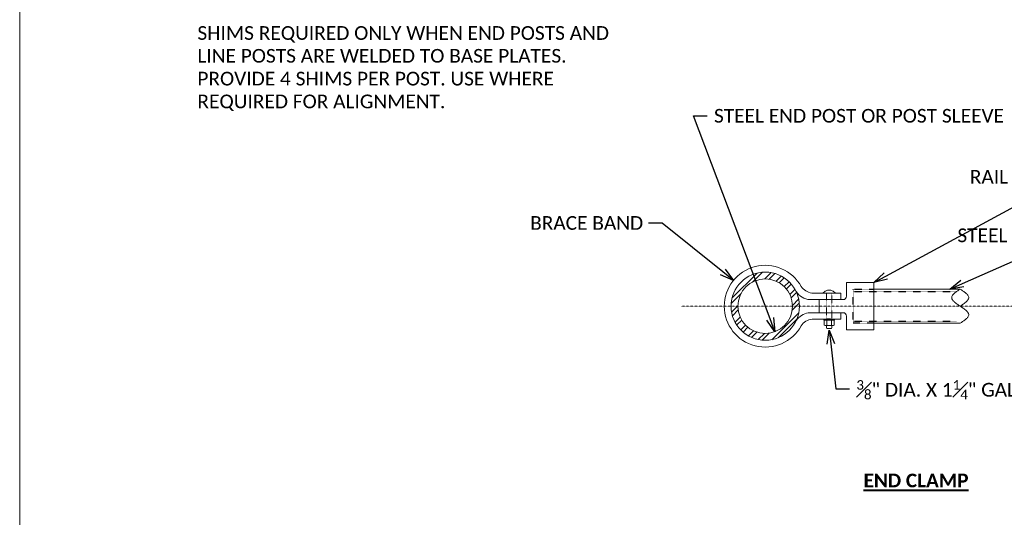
# Model space of a CAD drawing. Extents: x 19125 to 51786, y 27851 to 29201.
# Tile 2 of 13: x 19125 to 19703, y 28349 to 28641. Entities that reach past the tile are written whole.
import ezdxf
from ezdxf import colors
from ezdxf.entities.mleader import LeaderData, LeaderLine
from ezdxf.math import Vec2, Vec3

# ---------------------------------------------------------------- set-up
doc = ezdxf.new("R2010")
doc.units = 0
doc.header["$MEASUREMENT"] = 0
doc.linetypes.add('Wisdot2', pattern=[0.125, 0.0625, -0.0625])
doc.linetypes.add('Wisdot4', pattern=[0.28125, 0.125, -0.0625, 0.03125, -0.0625])
for name, color, linetype, lineweight in [('B_ANNO_DIM', 7, 'Continuous', 18), ('B_ANNO_TEXT', 7, 'Continuous', 18), ('B_ANNO_TEXT_TITLE', 7, 'Continuous', 40), ('B_CNTR', 1, 'Wisdot4', 18), ('B_DETAIL_HIDDEN', 7, 'Wisdot2', 25), ('B_STEEL', 92, 'Continuous', 18), ('B_STEEL_BOLT', 3, 'Continuous', 18), ('B_STEEL_RAIL', 92, 'Continuous', 18)]:
    doc.layers.add(name, color=color, linetype=linetype, lineweight=lineweight)
doc.layers.add('B_ANNO_NOPLOT', color=47, linetype='Continuous', lineweight=18, plot=False)
doc.styles.add('Annotative', font='calibri.ttf', dxfattribs={"height": 0.0625})
doc.styles.get("Standard").update_dxf_attribs({"font": 'calibri.ttf'})
doc.styles.add('Subtitle', font='calibrib.ttf', dxfattribs={"height": 0.0625})

# ---------------------------------------------------------------- blocks, each defined once
blk = doc.blocks.new('_Open30')
at = {"color": 0, "linetype": 'ByBlock', "lineweight": -2}
for p, q in [((-1, 0.268), (0, 0)), ((0, 0), (-1, -0.268)), ((0, 0), (-1, 0))]:
    blk.add_line(p, q, dxfattribs=at)
blk = doc.blocks.new('CARRIAGEBOLT2')
at = {"layer": 'B_STEEL_BOLT'}
for p, q in [((-1.44, -18.84), (-1.44, -16.04)), ((1.44, -18.84), (1.44, -16.04))]:
    blk.add_line(p, q, dxfattribs=at)
blk.add_lwpolyline([(1.53, 0), (3.67, 0, 0.036963), (2.81, 0.73, 0.049873), (1.8, 1.33, 0.103528), (0, 1.76, 0.103528), (-1.8, 1.33, 0.049873), (-2.81, 0.73, 0.036963), (-3.67, 0), (-1.53, 0)], format="xyb", dxfattribs=at)
at = {"layer": 'B_STEEL_BOLT', "linetype": 'Wisdot2'}
blk.add_lwpolyline([(1.53, 0), (1.53, -15.34), (-1.53, -15.34), (-1.53, 0)], close=True, dxfattribs=at)
at = {"layer": 'B_STEEL_BOLT'}
for points in [[(3.16, -15.34), (3.16, -15.89), (-3.16, -15.89), (-3.16, -15.34)], [(2.88, -16.11), (2.88, -18.77), (2.44, -18.99), (-2.44, -18.99), (-2.88, -18.77), (-2.88, -16.11), (-2.44, -15.89), (2.44, -15.89)], [(1.53, -18.99), (1.53, -20.27), (1.31, -20.71), (-1.31, -20.71), (-1.53, -20.27), (-1.53, -18.99)]]:
    blk.add_lwpolyline(points, close=True, dxfattribs=at)
at = {"layer": 'B_STEEL_BOLT', "linetype": 'Wisdot2'}
blk.add_lwpolyline([(-1.53, -15.13), (1.53, -15.13)], dxfattribs=at)
at = {"layer": 'B_STEEL_BOLT'}
for centre, radius, start, end in [((-4.8, -35.12), 19.38, 79.99858, 82.98783), ((0, -22.87), 6.99, 78.12446, 101.87554), ((4.69, -34.35), 18.6, 96.94961, 100.06321), ((-4.8, 0.24), 19.38, 277.01217, 280.00142), ((0, -12), 6.99, 258.12446, 281.87554), ((4.69, -0.52), 18.6, 259.93679, 263.05039)]:
    blk.add_arc(centre, radius, start, end, dxfattribs=at)
blk = doc.blocks.new('*U127')
at = {"layer": 'B_ANNO_NOPLOT', "flags": 128}
blk.add_lwpolyline([(0, 0), (0, 1349.01), (1734.06, 1349.01), (1734.06, 1278.64), (2023.52, 1278.64), (2023.52, 216.8), (1694.67, 216.8), (1694.67, 0)], close=True, dxfattribs=at)
blk = doc.blocks.new('INS_RAILCHAN_BASE')
at = {"layer": 'B_STEEL_RAIL'}
h = blk.add_hatch(dxfattribs=at)
h.set_pattern_fill('ANSI32', color=256, scale=15)
h.set_pattern_definition([(45, (437.191, 621.826), (-3.9775, 3.9775), []), (45, (439.8424, 621.826), (-3.9775, 3.9775), [])])
h.paths.add_polyline_path([(417.1844, 621.8259, 1), (457.1972, 621.8259, 1)])
h.paths.add_polyline_path([(453.1901, 621.8259, -1), (421.1914, 621.8259, -1)], flags=16)
at = {"layer": 'B_ANNO_NOPLOT', "flags": 128}
blk.add_lwpolyline([(0, 0), (0, 1349.0114), (1734.056, 1349.0114), (1734.056, 1278.6442), (2023.5172, 1278.6442), (2023.5172, 216.8033), (1694.6729, 216.8033), (1694.6729, 0)], close=True, dxfattribs=at)
at = {"layer": 'B_CNTR', "lineweight": 0}
blk.add_line((1228.5886, 621.8259, 0.8422), (387.7738, 621.8259, 0.8422), dxfattribs=at)
at = {"layer": 'B_DETAIL_HIDDEN'}
for p, q in [((488.7268, 630.5459, 0.8422), (549.5952, 630.5459, 0.8422)), ((488.7268, 612.9619, 0.8422), (549.4989, 612.9619, 0.8422))]:
    blk.add_line(p, q, dxfattribs=at)
at = {"layer": 'B_DETAIL_HIDDEN', "elevation": 0.8422}
blk.add_lwpolyline([(500.8548, 611.8259), (488.7268, 611.8259), (488.7268, 631.8419), (501.0628, 631.8419)], dxfattribs=at)
at = {"layer": 'B_STEEL'}
blk.add_line((468.8868, 618.0019, 0.8422), (468.8868, 625.6659, 0.8422), dxfattribs=at)
at = {"layer": 'B_STEEL', "elevation": 0.8422}
for points in [[(455.2824, 630.3669, 0.21935618), (463.3988, 625.6659), (468.8868, 625.6659), (481.5588, 625.6659), (481.5588, 629.5059), (464.4228, 629.5059, -0.19432266), (458.2351, 633.3642, 3.91470052), (458.2658, 610.3435, -0.25129475), (464.7428, 614.1619), (481.5588, 614.1619), (481.5588, 618.0019), (468.8868, 618.0019), (462.3908, 618.0019, 0.1860022), (455.4323, 613.6099)], [(481.5588, 618.0019), (482.8132, 618.0019, -0.41511463), (484.8868, 615.9219), (484.8868, 607.9859), (500.8868, 607.9859), (500.8868, 635.6819), (484.8868, 635.6819), (484.8868, 627.7459, -0.41511461), (482.8132, 625.6659), (481.5588, 625.6659)]]:
    blk.add_lwpolyline(points, format="xyb", dxfattribs=at)
at = {"layer": 'B_STEEL_RAIL'}
for p, q in [((501.0628, 631.8419, 0.8422), (551.4976, 631.8419, 0.8422)), ((500.8548, 611.8259, 0.8422), (551.4976, 611.8259, 0.8422))]:
    blk.add_line(p, q, dxfattribs=at)
at = {"layer": 'B_STEEL_RAIL', "elevation": 0.8422}
blk.add_lwpolyline([(551.6442, 621.8259, 0.00617213), (552.8929, 622.7747, 0.00820472), (553.7633, 623.3949, 0.0181368), (554.761, 624.1816, 0.02349101), (555.4364, 624.8107, 0.02656789), (555.8444, 625.2734, 0.02266215), (556.0709, 625.5858, 0.02782261), (556.2532, 625.8975, 0.0338511), (556.3893, 626.2119, 0.12197583), (556.4855, 627.0702, 0.10010881), (556.1682, 627.9339, 0.04268194), (555.7218, 628.5528, 0.02117857), (555.2717, 629.0302, 0.02325486), (554.3773, 629.8112, 0.01705296), (552.8904, 630.9025, 0.00578491), (551.4976, 631.8419, 0.00578491), (550.1049, 630.9025, 0.01705296), (548.618, 629.8112, 0.02325486), (547.7236, 629.0302, 0.02117857), (547.2735, 628.5528, 0.04268194), (546.8271, 627.9339, 0.10010881), (546.5097, 627.0702, 0.12197583), (546.6059, 626.2119, 0.0338511), (546.742, 625.8975, 0.02782261), (546.9243, 625.5858, 0.02266215), (547.1509, 625.2734, 0.02656789), (547.5589, 624.8107, 0.02349101), (548.2343, 624.1816, 0.0181368), (549.2319, 623.3949, 0.00820472), (550.1024, 622.7747, 0.04675907), (551.6442, 621.8259, 0.04210409), (552.8929, 620.893, -0.00820472), (553.7634, 620.2728, -0.0181368), (554.761, 619.4861, -0.02349101), (555.4364, 618.8571, -0.02656789), (555.8444, 618.3943, -0.02266215), (556.071, 618.0819, -0.02782261), (556.2532, 617.7702, -0.0338511), (556.3894, 617.4558, -0.12197583), (556.4856, 616.5976, -0.10010881), (556.1682, 615.7338, -0.04268194), (555.7218, 615.1149, -0.02117857), (555.2717, 614.6375, -0.02325486), (554.3773, 613.8565, -0.01705296), (552.8904, 612.7652, -0.00450352), (551.4976, 611.8259)], format="xyb", dxfattribs=at)
at = {"layer": 'B_STEEL_RAIL'}
for radius in [20.0064, 15.9994]:
    blk.add_circle((437.1908, 621.8259, 0.8422), radius, dxfattribs=at)
blk.add_blockref('CARRIAGEBOLT2', (474.6815, 629.5059, 0.8422))
at = {"layer": 'B_ANNO_TEXT', "insert": (104.2102, 786.1336, 0.8422), "char_height": 8.02983, "width": 260.404779, "attachment_point": 1, "style": 'Annotative'}
blk.add_mtext('SHIMS REQUIRED ONLY WHEN END POSTS AND LINE POSTS ARE WELDED TO BASE PLATES. PROVIDE 4 SHIMS PER POST. USE WHERE REQUIRED FOR ALIGNMENT.', dxfattribs=at)
at = {"layer": 'B_ANNO_TEXT_TITLE', "insert": (494.8639, 519.525, 0.8422), "char_height": 8.02983, "attachment_point": 4, "line_spacing_factor": 0.8, "style": 'Subtitle'}
blk.add_mtext('{\\LEND CLAMP}', dxfattribs=at)
at = {"layer": 'B_ANNO_DIM'}
ml = blk.add_multileader_mtext('Standard', dxfattribs=at)
ml.set_content('STEEL END POST OR POST SLEEVE', color=256)
ml.set_leader_properties()
ml.set_arrow_properties(name='OPEN30')
ml.build(insert=Vec2(0, 0))
ml.multileader.update_dxf_attribs({"dogleg_length": 0.0625, "arrow_head_size": 8.0298, "scale": 128.47728})
ctx = ml.context
ctx.base_point, ctx.scale, ctx.char_height, ctx.arrow_head_size, ctx.landing_gap_size, ctx.plane_origin = Vec3(403.1078, 733.4922, 0.8422), 128.47728, 8.02983, 8.0298, 4.0149, Vec3(442.9074, 606.8826, 0.8422)
notes = []
notes.append((ctx, [(1, (1, 1, 0), (395.078, 733.4922, 0.8422), (1, 0), 8.0298, [(0, [(442.9074, 606.8826, 0.8422)], 0, [])])]))
ctx.mtext.insert, ctx.mtext.width, ctx.mtext.flow_direction = Vec3(407.1228, 737.5658, 0.8422), 96.475352, 5
ml = blk.add_multileader_mtext('Standard', dxfattribs=at)
ml.set_content('RAIL END', color=256)
ml.set_leader_properties()
ml.set_arrow_properties(name='OPEN30')
ml.build(insert=Vec2(0, 0))
ml.multileader.update_dxf_attribs({"dogleg_length": 0.0625, "arrow_head_size": 8.0298, "scale": 128.47728})
ctx = ml.context
ctx.base_point, ctx.scale, ctx.char_height, ctx.arrow_head_size, ctx.landing_gap_size, ctx.plane_origin = Vec3(553.142, 697.7175, 0.8422), 128.47728, 8.02983, 8.0298, 4.0149, Vec3(499.7653, 635.6819, 0.8422)
notes.append((ctx, [(1, (1, 1, 0), (615.2434, 697.7175, 0.8422), (-1, 0), 8.0298, [(0, [(500.8868, 635.6819, 0.8422)], 0, []), (1, [(659.4688, 635.6819, 0.8422)], 0, [])])]))
ctx.mtext.insert, ctx.mtext.flow_direction = Vec3(557.1569, 701.7509, 0.8422), 5
ml = blk.add_multileader_mtext('Standard', dxfattribs=at)
ml.set_content('BRACE BAND', color=256)
ml.set_leader_properties()
ml.set_arrow_properties(name='OPEN30')
ml.build(insert=Vec2(0, 0))
ml.multileader.update_dxf_attribs({"dogleg_length": 0.0625, "arrow_head_size": 8.0298, "scale": 128.47728})
ctx = ml.context
ctx.base_point, ctx.scale, ctx.char_height, ctx.arrow_head_size, ctx.landing_gap_size, ctx.plane_origin = Vec3(295.3107, 670.6194, 0.8422), 128.47728, 8.02983, 8.0298, 4.0149, Vec3(418.533, 636.9218, 0.8422)
notes.append((ctx, [(0, (1, 1, 0), (376.7332, 670.6194, 0.8422), (-1, 0), 8.0298, [(0, [(418.533, 636.9218, 0.8422)], 0, [])])]))
ctx.mtext.insert, ctx.mtext.flow_direction = Vec3(299.3256, 674.6838, 0.8422), 5
ml = blk.add_multileader_mtext('Standard', dxfattribs=at)
ml.set_content('STEEL RAIL', color=256)
ml.set_leader_properties()
ml.set_arrow_properties(name='OPEN30')
ml.build(insert=Vec2(0, 0))
ml.multileader.update_dxf_attribs({"dogleg_length": 0.0625, "arrow_head_size": 8.0298, "scale": 128.47728})
ctx = ml.context
ctx.base_point, ctx.scale, ctx.char_height, ctx.arrow_head_size, ctx.landing_gap_size, ctx.plane_origin = Vec3(545.8413, 663.3488, 0.8422), 128.47728, 8.02983, 8.0298, 4.0149, Vec3(545.4256, 631.8419, 0.8422)
notes.append((ctx, [(0, (1, 1, 0), (616.5533, 663.3488, 0.8422), (-1, 0), 8.0298, [(0, [(545.4256, 631.8419, 0.8422)], 0, []), (1, [(608.9392, 631.8419, 0.8422)], 0, [])])]))
ctx.mtext.insert, ctx.mtext.flow_direction = Vec3(549.8563, 667.4224, 0.8422), 5
ml = blk.add_multileader_mtext('Standard', dxfattribs=at)
ml.set_content('\\A1;{\\H0.7x;\\S3#8;}" DIA. X 1{\\H0.7x;\\S1#4;}" GALV. CARRIAGE BOLT. (TYP.)', color=256)
ml.set_leader_properties()
ml.set_arrow_properties(name='OPEN30')
ml.build(insert=Vec2(0, 0))
ml.multileader.update_dxf_attribs({"dogleg_length": 0.0625, "arrow_head_size": 8.0298, "scale": 128.47728})
ctx = ml.context
ctx.base_point, ctx.scale, ctx.char_height, ctx.arrow_head_size, ctx.landing_gap_size, ctx.plane_origin = Vec3(486.615, 573.3519, 0.8422), 128.47728, 8.02983, 8.0298, 4.0149, Vec3(474.7588, 607.7299, 0.8422)
notes.append((ctx, [(0, (1, 1, 0), (478.5851, 573.3519, 0.8422), (1, 0), 8.0298, [(0, [(474.7588, 607.7299, 0.8422)], 0, [])])]))
ctx.mtext.insert, ctx.mtext.width, ctx.mtext.flow_direction = Vec3(490.6299, 578.4323, 0.8422), 151.022654, 5
for ctx, leaders in notes:
    for number, flags, end, landing, length, lines in leaders:
        leader = LeaderData()
        leader.index, (leader.has_last_leader_line, leader.has_dogleg_vector, leader.attachment_direction) = number, flags
        leader.last_leader_point, leader.dogleg_vector, leader.dogleg_length = Vec3(end), Vec3(landing), length
        for number, points, colour, breaks in lines:
            line = LeaderLine()
            line.index, line.vertices, line.color, line.breaks = number, Vec3.list(points), colors.encode_raw_color(colour), breaks
            leader.lines.append(line)
        ctx.leaders.append(leader)

msp = doc.modelspace()

# ---------------------------------------------------------------- block references
msp.add_blockref('INS_RAILCHAN_BASE', (19125.19, 27851.45, -0.84))

# ---------------------------------------------------------------- next in the draw order: block references
msp.add_blockref('*U127', (19125.19, 27851.45, -0.84))

doc.saveas('drawing.dxf')
